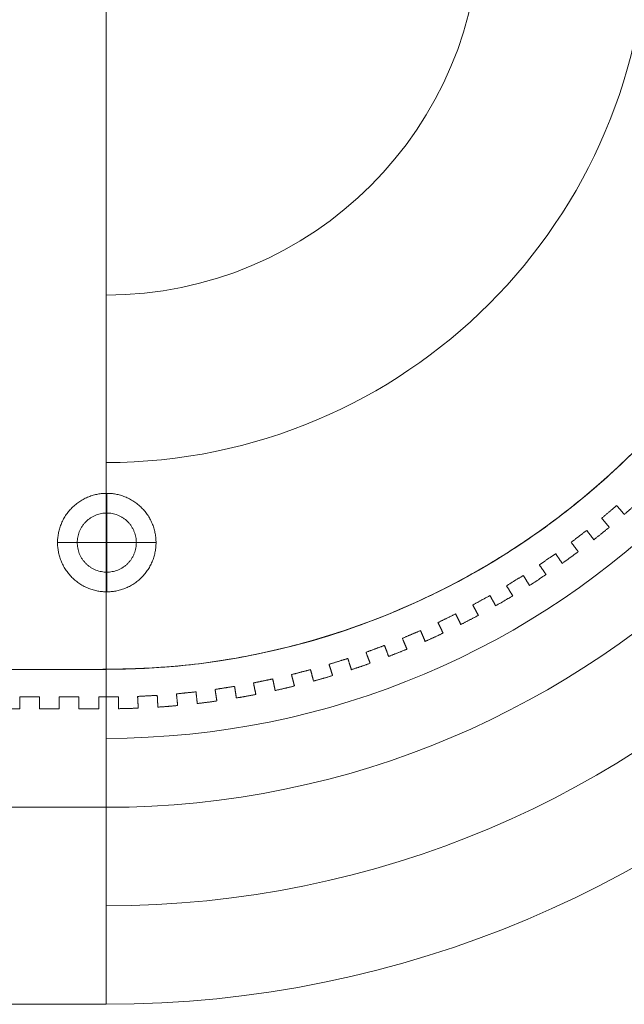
# Model space of a CAD drawing. Header units: millimetres. Extents: x -13921 to -12971, y -5231 to -4681.
# Tile 10 of 16: x -13268 to -13115, y -5231 to -4981. Entities that reach past the tile are written whole.
import ezdxf

# ---------------------------------------------------------------- set-up
doc = ezdxf.new("R2010")
doc.units = ezdxf.units.MM
doc.header["$MEASUREMENT"] = 0
doc.layers.add('Default', color=7, linetype='Continuous', lineweight=18, true_color=0x000000)

msp = doc.modelspace()

# ---------------------------------------------------------------- linework, layer by layer
at = {"layer": 'Default'}
for p, q in [((-13246.04, -5101.68, 13.17), (-13246.04, -5126.68, 13.17)), ((-13246.04, -5101.68, 7.17), (-13246.04, -5106.68, 7.17)), ((-13246.04, -5101.68, 6.17), (-13246.04, -5106.68, 6.17)), ((-13246.04, -5101.68, 0.17), (-13246.04, -5126.68, 0.17)), ((-13233.54, -5114.18, 13.17), (-13258.54, -5114.18, 13.17)), ((-13253.54, -5114.18, 7.17), (-13258.54, -5114.18, 7.17)), ((-13253.54, -5114.18, 6.17), (-13258.54, -5114.18, 6.17)), ((-13233.54, -5114.18, 0.17), (-13258.54, -5114.18, 0.17)), ((-13233.54, -5114.18, 7.17), (-13238.54, -5114.18, 7.17)), ((-13233.54, -5114.18, 6.17), (-13238.54, -5114.18, 6.17)), ((-13246.04, -5121.68, 7.17), (-13246.04, -5126.68, 7.17)), ((-13246.04, -5121.68, 6.17), (-13246.04, -5126.68, 6.17)), ((-13246.19, -5146.36, 23.11), (-13246.19, -5146.36, 398.12))]:
    msp.add_line(p, q, dxfattribs=at)
for centre, radius in [((-13246.21, -4956.36, 411.21), 274.99), ((-13246.21, -4956.36, 417.21), 274.99), ((-13246.21, -4956.36, 414.21), 274.99), ((-13246.21, -4956.36, 404.71), 250), ((-13246.21, -4956.36, 398.21), 225), ((-13246.21, -4956.36, 398.21), 207.5), ((-13246.21, -4956.36, 392.4), 190), ((-13246.21, -4956.36, 398.21), 190), ((-13246.21, -4956.36, 395.3), 190), ((-13246.21, -4956.36, 417.21), 137.5), ((-13246.21, -4956.36, 392.35), 95)]:
    msp.add_arc(centre, radius, 270, 90, dxfattribs=at)
for points in [[(-13246.21, -5231.35, 417.21), (-13246.21, -4956.36, 417.21), (-13246.21, -4681.37, 417.21)], [(-13246.21, -4766.35, 392.4), (-13246.21, -4956.35, 392.3), (-13246.21, -5146.35, 392.21)], [(-13246.21, -4956.36, 417.21), (-13246.21, -5093.85, 417.21), (-13246.21, -5231.35, 417.21)], [(-13246.21, -4956.36, 392.3), (-13246.21, -5051.36, 392.35), (-13246.21, -5146.36, 392.4)], [(-13246.04, -5101.68, 13.17), (-13246.04, -5101.68, 10.17), (-13246.04, -5101.68, 7.17)], [(-13246.04, -5101.68, 6.17), (-13246.04, -5101.68, 3.17), (-13246.04, -5101.68, 0.17)], [(-13120.42, -5108, 23.11), (-13118.51, -5106.38, 23.11), (-13116.61, -5104.76, 23.11)], [(-13120.42, -5108, 398.12), (-13118.51, -5106.38, 398.12), (-13116.61, -5104.76, 398.12)], [(-13116.61, -5104.76, 217.75), (-13118.51, -5106.38, 217.75), (-13120.42, -5108, 217.75)], [(-13116.61, -5104.76, 23.11), (-13115.64, -5105.9, 23.11), (-13114.68, -5107.03, 23.11)], [(-13116.61, -5104.76, 398.12), (-13115.64, -5105.9, 398.12), (-13114.68, -5107.03, 398.12)], [(-13116.61, -5104.76, 23.11), (-13116.61, -5104.76, 210.61), (-13116.61, -5104.76, 398.12)], [(-13114.68, -5107.03, 217.75), (-13115.64, -5105.9, 217.75), (-13116.61, -5104.76, 217.75)], [(-13246.04, -5106.68, 6.17), (-13246.04, -5106.68, 6.67), (-13246.04, -5106.68, 7.17)], [(-13118.51, -5106.38, 23.11), (-13118.51, -5106.38, 210.61), (-13118.51, -5106.38, 398.12)], [(-13114.99, -5106.67, 23.11), (-13114.99, -5106.67, 210.61), (-13114.99, -5106.67, 398.12)], [(-13114.68, -5107.03, 23.11), (-13114.68, -5107.03, 210.61), (-13114.68, -5107.03, 398.12)], [(-13118.48, -5110.28, 23.11), (-13119.45, -5109.14, 23.11), (-13120.42, -5108, 23.11)], [(-13118.48, -5110.28, 398.12), (-13119.45, -5109.14, 398.12), (-13120.42, -5108, 398.12)], [(-13120.42, -5108, 23.11), (-13120.42, -5108, 210.61), (-13120.42, -5108, 398.12)], [(-13120.42, -5108, 217.75), (-13119.45, -5109.14, 217.75), (-13118.48, -5110.28, 217.75)], [(-13128.18, -5114.12, 23.11), (-13126.2, -5112.59, 23.11), (-13124.21, -5111.07, 23.11)], [(-13128.18, -5114.12, 398.12), (-13126.2, -5112.59, 398.12), (-13124.21, -5111.07, 398.12)], [(-13124.21, -5111.07, 217.75), (-13126.2, -5112.59, 217.75), (-13128.18, -5114.12, 217.75)], [(-13124.21, -5111.07, 23.11), (-13123.3, -5112.25, 23.11), (-13122.4, -5113.44, 23.11)], [(-13124.21, -5111.07, 398.12), (-13123.3, -5112.25, 398.12), (-13122.4, -5113.44, 398.12)], [(-13124.21, -5111.07, 23.11), (-13124.21, -5111.07, 210.61), (-13124.21, -5111.07, 398.12)], [(-13122.4, -5113.44, 217.75), (-13123.3, -5112.25, 217.75), (-13124.21, -5111.07, 217.75)], [(-13118.8, -5109.91, 23.11), (-13118.8, -5109.91, 210.61), (-13118.8, -5109.91, 398.12)], [(-13118.48, -5110.28, 398.12), (-13118.48, -5110.28, 210.61), (-13118.48, -5110.28, 23.11)], [(-13258.54, -5114.18, 13.17), (-13258.54, -5114.18, 10.17), (-13258.54, -5114.18, 7.17)], [(-13258.54, -5114.18, 6.17), (-13258.54, -5114.18, 3.17), (-13258.54, -5114.18, 0.17)], [(-13253.54, -5114.18, 6.17), (-13253.54, -5114.18, 6.67), (-13253.54, -5114.18, 7.17)], [(-13238.54, -5114.18, 6.17), (-13238.54, -5114.18, 6.67), (-13238.54, -5114.18, 7.17)], [(-13233.54, -5114.18, 13.17), (-13233.54, -5114.18, 10.17), (-13233.54, -5114.18, 7.17)], [(-13233.54, -5114.18, 6.17), (-13233.54, -5114.18, 3.17), (-13233.54, -5114.18, 0.17)], [(-13126.36, -5116.48, 23.11), (-13127.27, -5115.3, 23.11), (-13128.18, -5114.12, 23.11)], [(-13126.36, -5116.48, 398.12), (-13127.27, -5115.3, 398.12), (-13128.18, -5114.12, 398.12)], [(-13128.18, -5114.12, 23.11), (-13128.18, -5114.12, 210.61), (-13128.18, -5114.12, 398.12)], [(-13128.18, -5114.12, 217.75), (-13127.27, -5115.3, 217.75), (-13126.36, -5116.48, 217.75)], [(-13126.2, -5112.59, 23.11), (-13126.2, -5112.59, 210.61), (-13126.2, -5112.59, 398.12)], [(-13122.69, -5113.05, 23.11), (-13122.69, -5113.05, 210.61), (-13122.69, -5113.05, 398.12)], [(-13122.4, -5113.44, 23.11), (-13122.4, -5113.44, 210.61), (-13122.4, -5113.44, 398.12)], [(-13136.24, -5119.83, 23.11), (-13134.18, -5118.41, 23.11), (-13132.12, -5116.99, 23.11)], [(-13136.24, -5119.83, 398.12), (-13134.18, -5118.41, 398.12), (-13132.12, -5116.99, 398.12)], [(-13132.12, -5116.99, 217.75), (-13134.18, -5118.41, 217.75), (-13136.24, -5119.83, 217.75)], [(-13132.12, -5116.99, 23.11), (-13131.27, -5118.22, 23.11), (-13130.43, -5119.45, 23.11)], [(-13132.12, -5116.99, 398.12), (-13131.27, -5118.22, 398.12), (-13130.43, -5119.45, 398.12)], [(-13132.12, -5116.99, 23.11), (-13132.12, -5116.99, 210.61), (-13132.12, -5116.99, 398.12)], [(-13130.43, -5119.45, 217.75), (-13131.27, -5118.22, 217.75), (-13132.12, -5116.99, 217.75)], [(-13126.66, -5116.1, 23.11), (-13126.66, -5116.1, 210.61), (-13126.66, -5116.1, 398.12)], [(-13126.36, -5116.48, 398.12), (-13126.36, -5116.48, 210.61), (-13126.36, -5116.48, 23.11)], [(-13134.18, -5118.41, 23.11), (-13134.18, -5118.41, 210.61), (-13134.18, -5118.41, 398.12)], [(-13130.7, -5119.05, 23.11), (-13130.7, -5119.05, 210.61), (-13130.7, -5119.05, 398.12)], [(-13130.43, -5119.45, 23.11), (-13130.43, -5119.45, 210.61), (-13130.43, -5119.45, 398.12)], [(-13246.04, -5121.68, 6.17), (-13246.04, -5121.68, 6.67), (-13246.04, -5121.68, 7.17)], [(-13134.54, -5122.29, 23.11), (-13135.39, -5121.06, 23.11), (-13136.24, -5119.83, 23.11)], [(-13134.54, -5122.29, 398.12), (-13135.39, -5121.06, 398.12), (-13136.24, -5119.83, 398.12)], [(-13136.24, -5119.83, 23.11), (-13136.24, -5119.83, 210.61), (-13136.24, -5119.83, 398.12)], [(-13136.24, -5119.83, 217.75), (-13135.39, -5121.06, 217.75), (-13134.54, -5122.29, 217.75)], [(-13134.81, -5121.89, 23.11), (-13134.81, -5121.89, 210.61), (-13134.81, -5121.89, 398.12)], [(-13144.57, -5125.14, 23.11), (-13142.44, -5123.82, 23.11), (-13140.32, -5122.51, 23.11)], [(-13144.57, -5125.14, 398.12), (-13142.44, -5123.82, 398.12), (-13140.32, -5122.51, 398.12)], [(-13140.32, -5122.51, 217.75), (-13142.44, -5123.82, 217.75), (-13144.57, -5125.14, 217.75)], [(-13142.44, -5123.82, 23.11), (-13142.44, -5123.82, 210.61), (-13142.44, -5123.82, 398.12)], [(-13140.32, -5122.51, 23.11), (-13139.53, -5123.78, 23.11), (-13138.75, -5125.04, 23.11)], [(-13140.32, -5122.51, 398.12), (-13139.53, -5123.78, 398.12), (-13138.75, -5125.04, 398.12)], [(-13140.32, -5122.51, 23.11), (-13140.32, -5122.51, 210.61), (-13140.32, -5122.51, 398.12)], [(-13138.75, -5125.04, 217.75), (-13139.53, -5123.78, 217.75), (-13140.32, -5122.51, 217.75)], [(-13139, -5124.63, 23.11), (-13139, -5124.63, 210.61), (-13139, -5124.63, 398.12)], [(-13134.54, -5122.29, 398.12), (-13134.54, -5122.29, 210.61), (-13134.54, -5122.29, 23.11)], [(-13246.04, -5126.68, 13.17), (-13246.04, -5126.68, 10.17), (-13246.04, -5126.68, 7.17)], [(-13246.04, -5126.68, 6.17), (-13246.04, -5126.68, 3.17), (-13246.04, -5126.68, 0.17)], [(-13143, -5127.68, 23.11), (-13143.78, -5126.41, 23.11), (-13144.57, -5125.14, 23.11)], [(-13143, -5127.68, 398.12), (-13143.78, -5126.41, 398.12), (-13144.57, -5125.14, 398.12)], [(-13144.57, -5125.14, 23.11), (-13144.57, -5125.14, 210.61), (-13144.57, -5125.14, 398.12)], [(-13144.57, -5125.14, 217.75), (-13143.78, -5126.41, 217.75), (-13143, -5127.68, 217.75)], [(-13143.25, -5127.27, 23.11), (-13143.25, -5127.27, 210.61), (-13143.25, -5127.27, 398.12)], [(-13138.75, -5125.04, 23.11), (-13138.75, -5125.04, 210.61), (-13138.75, -5125.04, 398.12)], [(-13153.16, -5130.02, 23.11), (-13150.97, -5128.81, 23.11), (-13148.78, -5127.61, 23.11)], [(-13153.16, -5130.02, 398.12), (-13150.97, -5128.81, 398.12), (-13148.78, -5127.61, 398.12)], [(-13148.78, -5127.61, 217.75), (-13150.97, -5128.81, 217.75), (-13153.16, -5130.02, 217.75)], [(-13150.97, -5128.81, 23.11), (-13150.97, -5128.81, 210.61), (-13150.97, -5128.81, 398.12)], [(-13148.78, -5127.61, 23.11), (-13148.06, -5128.91, 23.11), (-13147.34, -5130.22, 23.11)], [(-13148.78, -5127.61, 398.12), (-13148.06, -5128.91, 398.12), (-13147.34, -5130.22, 398.12)], [(-13148.78, -5127.61, 23.11), (-13148.78, -5127.61, 210.61), (-13148.78, -5127.61, 398.12)], [(-13147.34, -5130.22, 217.75), (-13148.06, -5128.91, 217.75), (-13148.78, -5127.61, 217.75)], [(-13143, -5127.68, 398.12), (-13143, -5127.68, 210.61), (-13143, -5127.68, 23.11)], [(-13161.98, -5134.47, 23.11), (-13159.73, -5133.37, 23.11), (-13157.49, -5132.27, 23.11)], [(-13161.98, -5134.47, 398.12), (-13159.73, -5133.37, 398.12), (-13157.49, -5132.27, 398.12)], [(-13157.49, -5132.27, 217.75), (-13159.73, -5133.37, 217.75), (-13161.98, -5134.47, 217.75)], [(-13157.49, -5132.27, 23.11), (-13156.83, -5133.61, 23.11), (-13156.18, -5134.96, 23.11)], [(-13157.49, -5132.27, 398.12), (-13156.83, -5133.61, 398.12), (-13156.18, -5134.96, 398.12)], [(-13157.49, -5132.27, 23.11), (-13157.49, -5132.27, 210.61), (-13157.49, -5132.27, 398.12)], [(-13156.18, -5134.96, 217.75), (-13156.83, -5133.61, 217.75), (-13157.49, -5132.27, 217.75)], [(-13151.71, -5132.64, 23.11), (-13152.44, -5131.33, 23.11), (-13153.16, -5130.02, 23.11)], [(-13151.71, -5132.64, 398.12), (-13152.44, -5131.33, 398.12), (-13153.16, -5130.02, 398.12)], [(-13153.16, -5130.02, 23.11), (-13153.16, -5130.02, 210.61), (-13153.16, -5130.02, 398.12)], [(-13153.16, -5130.02, 217.75), (-13152.44, -5131.33, 217.75), (-13151.71, -5132.64, 217.75)], [(-13151.95, -5132.21, 23.11), (-13151.95, -5132.21, 210.61), (-13151.95, -5132.21, 398.12)], [(-13147.57, -5129.79, 23.11), (-13147.57, -5129.79, 210.61), (-13147.57, -5129.79, 398.12)], [(-13147.34, -5130.22, 23.11), (-13147.34, -5130.22, 210.61), (-13147.34, -5130.22, 398.12)], [(-13160.67, -5137.15, 23.11), (-13161.32, -5135.81, 23.11), (-13161.98, -5134.47, 23.11)], [(-13160.67, -5137.15, 398.12), (-13161.32, -5135.81, 398.12), (-13161.98, -5134.47, 398.12)], [(-13161.98, -5134.47, 23.11), (-13161.98, -5134.47, 210.61), (-13161.98, -5134.47, 398.12)], [(-13161.98, -5134.47, 217.75), (-13161.32, -5135.81, 217.75), (-13160.67, -5137.15, 217.75)], [(-13159.73, -5133.37, 23.11), (-13159.73, -5133.37, 210.61), (-13159.73, -5133.37, 398.12)], [(-13156.39, -5134.52, 23.11), (-13156.39, -5134.52, 210.61), (-13156.39, -5134.52, 398.12)], [(-13151.71, -5132.64, 398.12), (-13151.71, -5132.64, 210.61), (-13151.71, -5132.64, 23.11)], [(-13171.01, -5138.47, 23.11), (-13168.72, -5137.48, 23.11), (-13166.42, -5136.5, 23.11)], [(-13171.01, -5138.47, 398.12), (-13168.72, -5137.48, 398.12), (-13166.42, -5136.5, 398.12)], [(-13166.42, -5136.5, 217.75), (-13168.72, -5137.48, 217.75), (-13171.01, -5138.47, 217.75)], [(-13166.42, -5136.5, 23.11), (-13165.83, -5137.87, 23.11), (-13165.24, -5139.24, 23.11)], [(-13166.42, -5136.5, 398.12), (-13165.83, -5137.87, 398.12), (-13165.24, -5139.24, 398.12)], [(-13166.42, -5136.5, 23.11), (-13166.42, -5136.5, 210.61), (-13166.42, -5136.5, 398.12)], [(-13165.24, -5139.24, 217.75), (-13165.83, -5137.87, 217.75), (-13166.42, -5136.5, 217.75)], [(-13160.88, -5136.71, 23.11), (-13160.88, -5136.71, 210.61), (-13160.88, -5136.71, 398.12)], [(-13160.67, -5137.15, 398.12), (-13160.67, -5137.15, 210.61), (-13160.67, -5137.15, 23.11)], [(-13156.18, -5134.96, 23.11), (-13156.18, -5134.96, 210.61), (-13156.18, -5134.96, 398.12)], [(-13169.84, -5141.21, 23.11), (-13170.43, -5139.84, 23.11), (-13171.01, -5138.47, 23.11)], [(-13169.84, -5141.21, 398.12), (-13170.43, -5139.84, 398.12), (-13171.01, -5138.47, 398.12)], [(-13171.01, -5138.47, 23.11), (-13171.01, -5138.47, 210.61), (-13171.01, -5138.47, 398.12)], [(-13171.01, -5138.47, 217.75), (-13170.43, -5139.84, 217.75), (-13169.84, -5141.21, 217.75)], [(-13168.72, -5137.48, 23.11), (-13168.72, -5137.48, 210.61), (-13168.72, -5137.48, 398.12)], [(-13165.43, -5138.8, 23.11), (-13165.43, -5138.8, 210.61), (-13165.43, -5138.8, 398.12)], [(-13165.24, -5139.24, 23.11), (-13165.24, -5139.24, 210.61), (-13165.24, -5139.24, 398.12)], [(-13180.24, -5142.01, 23.11), (-13177.89, -5141.14, 23.11), (-13175.55, -5140.27, 23.11)], [(-13180.24, -5142.01, 398.12), (-13177.89, -5141.14, 398.12), (-13175.55, -5140.27, 398.12)], [(-13175.55, -5140.27, 217.75), (-13177.89, -5141.14, 217.75), (-13180.24, -5142.01, 217.75)], [(-13179.2, -5144.81, 23.11), (-13179.72, -5143.41, 23.11), (-13180.24, -5142.01, 23.11)], [(-13179.2, -5144.81, 398.12), (-13179.72, -5143.41, 398.12), (-13180.24, -5142.01, 398.12)], [(-13180.24, -5142.01, 23.11), (-13180.24, -5142.01, 210.61), (-13180.24, -5142.01, 398.12)], [(-13180.24, -5142.01, 217.75), (-13179.72, -5143.41, 217.75), (-13179.2, -5144.81, 217.75)], [(-13177.89, -5141.14, 23.11), (-13177.89, -5141.14, 210.61), (-13177.89, -5141.14, 398.12)], [(-13175.55, -5140.27, 23.11), (-13175.03, -5141.67, 23.11), (-13174.51, -5143.07, 23.11)], [(-13175.55, -5140.27, 398.12), (-13175.03, -5141.67, 398.12), (-13174.51, -5143.07, 398.12)], [(-13175.55, -5140.27, 23.11), (-13175.55, -5140.27, 210.61), (-13175.55, -5140.27, 398.12)], [(-13174.51, -5143.07, 217.75), (-13175.03, -5141.67, 217.75), (-13175.55, -5140.27, 217.75)], [(-13170.03, -5140.76, 23.11), (-13170.03, -5140.76, 210.61), (-13170.03, -5140.76, 398.12)], [(-13169.84, -5141.21, 398.12), (-13169.84, -5141.21, 210.61), (-13169.84, -5141.21, 23.11)], [(-13189.63, -5145.08, 23.11), (-13187.24, -5144.33, 23.11), (-13184.86, -5143.58, 23.11)], [(-13189.63, -5145.08, 398.12), (-13187.24, -5144.33, 398.12), (-13184.86, -5143.58, 398.12)], [(-13184.86, -5143.58, 217.75), (-13187.24, -5144.33, 217.75), (-13189.63, -5145.08, 217.75)], [(-13187.24, -5144.33, 23.11), (-13187.24, -5144.33, 210.61), (-13187.24, -5144.33, 398.12)], [(-13184.86, -5143.58, 23.11), (-13184.41, -5145.01, 23.11), (-13183.96, -5146.43, 23.11)], [(-13184.86, -5143.58, 398.12), (-13184.41, -5145.01, 398.12), (-13183.96, -5146.43, 398.12)], [(-13184.86, -5143.58, 23.11), (-13184.86, -5143.58, 210.61), (-13184.86, -5143.58, 398.12)], [(-13183.96, -5146.43, 217.75), (-13184.41, -5145.01, 217.75), (-13184.86, -5143.58, 217.75)], [(-13179.37, -5144.35, 23.11), (-13179.37, -5144.35, 210.61), (-13179.37, -5144.35, 398.12)], [(-13174.68, -5142.62, 23.11), (-13174.68, -5142.62, 210.61), (-13174.68, -5142.62, 398.12)], [(-13174.51, -5143.07, 23.11), (-13174.51, -5143.07, 210.61), (-13174.51, -5143.07, 398.12)], [(-13246.21, -5146.35, 392.21), (-13446.21, -5146.35, 392.21), (-13646.21, -5146.35, 392.21)], [(-13246.21, -5146.36, 398.21), (-13446.21, -5146.36, 398.21), (-13646.21, -5146.36, 398.21)], [(-13646.19, -5146.36, 13.17), (-13446.19, -5146.36, 13.17), (-13246.19, -5146.36, 13.17)], [(-13646.19, -5146.36, 28.17), (-13446.19, -5146.36, 28.17), (-13246.19, -5146.36, 28.17)], [(-13246.21, -5146.35, 392.21), (-13246.21, -5146.36, 395.21), (-13246.21, -5146.36, 398.21)], [(-13246.21, -5146.36, 398.21), (-13246.21, -5146.36, 395.3), (-13246.21, -5146.36, 392.4)], [(-13246.21, -5181.36, 398.21), (-13246.21, -5163.86, 398.21), (-13246.21, -5146.36, 398.21)], [(-13246.21, -5146.36, 398.21), (-13246.21, -5163.86, 398.21), (-13246.21, -5181.36, 398.21)], [(-13246.19, -5146.36, 13.17), (-13246.19, -5146.36, 20.67), (-13246.19, -5146.36, 28.17)], [(-13199.16, -5147.68, 23.11), (-13196.74, -5147.05, 23.11), (-13194.32, -5146.42, 23.11)], [(-13199.16, -5147.68, 398.12), (-13196.74, -5147.05, 398.12), (-13194.32, -5146.42, 398.12)], [(-13194.32, -5146.42, 217.75), (-13196.74, -5147.05, 217.75), (-13199.16, -5147.68, 217.75)], [(-13196.74, -5147.05, 23.11), (-13196.74, -5147.05, 210.61), (-13196.74, -5147.05, 398.12)], [(-13194.32, -5146.42, 23.11), (-13193.94, -5147.87, 23.11), (-13193.57, -5149.31, 23.11)], [(-13194.32, -5146.42, 398.12), (-13193.94, -5147.87, 398.12), (-13193.57, -5149.31, 398.12)], [(-13194.32, -5146.42, 23.11), (-13194.32, -5146.42, 210.61), (-13194.32, -5146.42, 398.12)], [(-13193.57, -5149.31, 217.75), (-13193.94, -5147.87, 217.75), (-13194.32, -5146.42, 217.75)], [(-13188.73, -5147.93, 23.11), (-13189.18, -5146.5, 23.11), (-13189.63, -5145.08, 23.11)], [(-13188.73, -5147.93, 398.12), (-13189.18, -5146.5, 398.12), (-13189.63, -5145.08, 398.12)], [(-13189.63, -5145.08, 23.11), (-13189.63, -5145.08, 210.61), (-13189.63, -5145.08, 398.12)], [(-13189.63, -5145.08, 217.75), (-13189.18, -5146.5, 217.75), (-13188.73, -5147.93, 217.75)], [(-13184.11, -5145.97, 23.11), (-13184.11, -5145.97, 210.61), (-13184.11, -5145.97, 398.12)], [(-13183.96, -5146.43, 23.11), (-13183.96, -5146.43, 210.61), (-13183.96, -5146.43, 398.12)], [(-13179.2, -5144.81, 398.12), (-13179.2, -5144.81, 210.61), (-13179.2, -5144.81, 23.11)], [(-13208.81, -5149.79, 23.11), (-13206.36, -5149.29, 23.11), (-13203.91, -5148.78, 23.11)], [(-13208.81, -5149.79, 398.12), (-13206.36, -5149.29, 398.12), (-13203.91, -5148.78, 398.12)], [(-13203.91, -5148.78, 217.75), (-13206.36, -5149.29, 217.75), (-13208.81, -5149.79, 217.75)], [(-13206.36, -5149.29, 23.11), (-13206.36, -5149.29, 210.61), (-13206.36, -5149.29, 398.12)], [(-13203.91, -5148.78, 23.11), (-13203.61, -5150.24, 23.11), (-13203.31, -5151.71, 23.11)], [(-13203.91, -5148.78, 398.12), (-13203.61, -5150.24, 398.12), (-13203.31, -5151.71, 398.12)], [(-13203.91, -5148.78, 23.11), (-13203.91, -5148.78, 210.61), (-13203.91, -5148.78, 398.12)], [(-13203.31, -5151.71, 217.75), (-13203.61, -5150.24, 217.75), (-13203.91, -5148.78, 217.75)], [(-13198.41, -5150.57, 23.11), (-13198.78, -5149.12, 23.11), (-13199.16, -5147.68, 23.11)], [(-13198.41, -5150.57, 398.12), (-13198.78, -5149.12, 398.12), (-13199.16, -5147.68, 398.12)], [(-13199.16, -5147.68, 23.11), (-13199.16, -5147.68, 210.61), (-13199.16, -5147.68, 398.12)], [(-13199.16, -5147.68, 217.75), (-13198.78, -5149.12, 217.75), (-13198.41, -5150.57, 217.75)], [(-13193.69, -5148.84, 23.11), (-13193.69, -5148.84, 210.61), (-13193.69, -5148.84, 398.12)], [(-13193.57, -5149.31, 23.11), (-13193.57, -5149.31, 210.61), (-13193.57, -5149.31, 398.12)], [(-13188.88, -5147.46, 23.11), (-13188.88, -5147.46, 210.61), (-13188.88, -5147.46, 398.12)], [(-13188.73, -5147.93, 398.12), (-13188.73, -5147.93, 210.61), (-13188.73, -5147.93, 23.11)], [(-13228.36, -5152.57, 23.11), (-13225.88, -5152.31, 23.11), (-13223.39, -5152.05, 23.11)], [(-13228.36, -5152.57, 398.12), (-13225.88, -5152.31, 398.12), (-13223.39, -5152.05, 398.12)], [(-13223.39, -5152.05, 217.75), (-13225.88, -5152.31, 217.75), (-13228.36, -5152.57, 217.75)], [(-13223.39, -5152.05, 23.11), (-13223.24, -5153.53, 23.11), (-13223.08, -5155.02, 23.11)], [(-13223.39, -5152.05, 398.12), (-13223.24, -5153.53, 398.12), (-13223.08, -5155.02, 398.12)], [(-13223.39, -5152.05, 23.11), (-13223.39, -5152.05, 210.61), (-13223.39, -5152.05, 398.12)], [(-13223.08, -5155.02, 217.75), (-13223.24, -5153.53, 217.75), (-13223.39, -5152.05, 217.75)], [(-13218.55, -5151.43, 23.11), (-13216.08, -5151.04, 23.11), (-13213.61, -5150.66, 23.11)], [(-13218.55, -5151.43, 398.12), (-13216.08, -5151.04, 398.12), (-13213.61, -5150.66, 398.12)], [(-13213.61, -5150.66, 217.75), (-13216.08, -5151.04, 217.75), (-13218.55, -5151.43, 217.75)], [(-13218.1, -5154.37, 23.11), (-13218.32, -5152.9, 23.11), (-13218.55, -5151.43, 23.11)], [(-13218.1, -5154.37, 398.12), (-13218.32, -5152.9, 398.12), (-13218.55, -5151.43, 398.12)], [(-13218.55, -5151.43, 23.11), (-13218.55, -5151.43, 210.61), (-13218.55, -5151.43, 398.12)], [(-13218.55, -5151.43, 217.75), (-13218.32, -5152.9, 217.75), (-13218.1, -5154.37, 217.75)], [(-13216.08, -5151.04, 23.11), (-13216.08, -5151.04, 210.61), (-13216.08, -5151.04, 398.12)], [(-13213.61, -5150.66, 23.11), (-13213.38, -5152.14, 23.11), (-13213.15, -5153.61, 23.11)], [(-13213.61, -5150.66, 398.12), (-13213.38, -5152.14, 398.12), (-13213.15, -5153.61, 398.12)], [(-13213.61, -5150.66, 23.11), (-13213.61, -5150.66, 210.61), (-13213.61, -5150.66, 398.12)], [(-13213.15, -5153.61, 217.75), (-13213.38, -5152.14, 217.75), (-13213.61, -5150.66, 217.75)], [(-13208.2, -5152.72, 23.11), (-13208.51, -5151.26, 23.11), (-13208.81, -5149.79, 23.11)], [(-13208.2, -5152.72, 398.12), (-13208.51, -5151.26, 398.12), (-13208.81, -5149.79, 398.12)], [(-13208.81, -5149.79, 23.11), (-13208.81, -5149.79, 210.61), (-13208.81, -5149.79, 398.12)], [(-13208.81, -5149.79, 217.75), (-13208.51, -5151.26, 217.75), (-13208.2, -5152.72, 217.75)], [(-13208.3, -5152.24, 23.11), (-13208.3, -5152.24, 210.61), (-13208.3, -5152.24, 398.12)], [(-13203.41, -5151.23, 23.11), (-13203.41, -5151.23, 210.61), (-13203.41, -5151.23, 398.12)], [(-13203.31, -5151.71, 23.11), (-13203.31, -5151.71, 210.61), (-13203.31, -5151.71, 398.12)], [(-13198.53, -5150.1, 23.11), (-13198.53, -5150.1, 210.61), (-13198.53, -5150.1, 398.12)], [(-13198.41, -5150.57, 398.12), (-13198.41, -5150.57, 210.61), (-13198.41, -5150.57, 23.11)], [(-13268.15, -5153.36, 23.11), (-13265.65, -5153.36, 23.11), (-13263.15, -5153.36, 23.11)], [(-13268.15, -5156.36, 23.11), (-13268.15, -5154.86, 23.11), (-13268.15, -5153.36, 23.11)], [(-13268.15, -5153.36, 398.12), (-13265.65, -5153.36, 398.12), (-13263.15, -5153.36, 398.12)], [(-13268.15, -5156.36, 398.12), (-13268.15, -5154.86, 398.12), (-13268.15, -5153.36, 398.12)], [(-13268.15, -5153.36, 23.11), (-13268.15, -5153.36, 210.61), (-13268.15, -5153.36, 398.12)], [(-13263.15, -5153.36, 217.75), (-13265.65, -5153.36, 217.75), (-13268.15, -5153.36, 217.75)], [(-13268.15, -5153.36, 217.75), (-13268.15, -5154.86, 217.75), (-13268.15, -5156.36, 217.75)], [(-13265.65, -5153.36, 23.11), (-13265.65, -5153.36, 210.61), (-13265.65, -5153.36, 398.12)], [(-13263.15, -5153.36, 23.11), (-13263.15, -5154.86, 23.11), (-13263.15, -5156.36, 23.11)], [(-13263.15, -5153.36, 398.12), (-13263.15, -5154.86, 398.12), (-13263.15, -5156.36, 398.12)], [(-13263.15, -5153.36, 23.11), (-13263.15, -5153.36, 210.61), (-13263.15, -5153.36, 398.12)], [(-13263.15, -5156.36, 217.75), (-13263.15, -5154.86, 217.75), (-13263.15, -5153.36, 217.75)], [(-13258.12, -5153.36, 23.11), (-13255.62, -5153.36, 23.11), (-13253.12, -5153.36, 23.11)], [(-13258.12, -5156.36, 23.11), (-13258.12, -5154.86, 23.11), (-13258.12, -5153.36, 23.11)], [(-13258.12, -5153.36, 398.12), (-13255.62, -5153.36, 398.12), (-13253.12, -5153.36, 398.12)], [(-13258.12, -5156.36, 398.12), (-13258.12, -5154.86, 398.12), (-13258.12, -5153.36, 398.12)], [(-13258.12, -5153.36, 23.11), (-13258.12, -5153.36, 210.61), (-13258.12, -5153.36, 398.12)], [(-13253.12, -5153.36, 217.75), (-13255.62, -5153.36, 217.75), (-13258.12, -5153.36, 217.75)], [(-13258.12, -5153.36, 217.75), (-13258.12, -5154.86, 217.75), (-13258.12, -5156.36, 217.75)], [(-13255.62, -5153.36, 23.11), (-13255.62, -5153.36, 210.61), (-13255.62, -5153.36, 398.12)], [(-13253.12, -5153.36, 23.11), (-13253.12, -5154.86, 23.11), (-13253.12, -5156.36, 23.11)], [(-13253.12, -5153.36, 398.12), (-13253.12, -5154.86, 398.12), (-13253.12, -5156.36, 398.12)], [(-13253.12, -5153.36, 23.11), (-13253.12, -5153.36, 210.61), (-13253.12, -5153.36, 398.12)], [(-13253.12, -5156.36, 217.75), (-13253.12, -5154.86, 217.75), (-13253.12, -5153.36, 217.75)], [(-13248.1, -5153.36, 23.11), (-13245.6, -5153.36, 23.11), (-13243.1, -5153.35, 23.11)], [(-13248.1, -5153.36, 398.12), (-13245.6, -5153.36, 398.12), (-13243.1, -5153.35, 398.12)], [(-13243.1, -5153.35, 217.75), (-13245.6, -5153.36, 217.75), (-13248.1, -5153.36, 217.75)], [(-13248.09, -5156.36, 23.11), (-13248.1, -5154.86, 23.11), (-13248.1, -5153.36, 23.11)], [(-13248.09, -5156.36, 398.12), (-13248.1, -5154.86, 398.12), (-13248.1, -5153.36, 398.12)], [(-13248.1, -5153.36, 23.11), (-13248.1, -5153.36, 210.61), (-13248.1, -5153.36, 398.12)], [(-13248.1, -5153.36, 217.75), (-13248.1, -5154.86, 217.75), (-13248.09, -5156.36, 217.75)], [(-13245.6, -5153.36, 23.11), (-13245.6, -5153.36, 210.61), (-13245.6, -5153.36, 398.12)], [(-13243.1, -5153.35, 23.11), (-13243.1, -5154.84, 23.11), (-13243.09, -5156.33, 23.11)], [(-13243.1, -5153.35, 398.12), (-13243.1, -5154.84, 398.12), (-13243.09, -5156.33, 398.12)], [(-13243.1, -5153.35, 23.11), (-13243.1, -5153.35, 210.61), (-13243.1, -5153.35, 398.12)], [(-13243.09, -5156.33, 217.75), (-13243.1, -5154.84, 217.75), (-13243.1, -5153.35, 217.75)], [(-13238.22, -5153.21, 23.11), (-13235.73, -5153.08, 23.11), (-13233.23, -5152.95, 23.11)], [(-13238.22, -5153.21, 398.12), (-13235.73, -5153.08, 398.12), (-13233.23, -5152.95, 398.12)], [(-13233.23, -5152.95, 217.75), (-13235.73, -5153.08, 217.75), (-13238.22, -5153.21, 217.75)], [(-13238.06, -5156.19, 23.11), (-13238.14, -5154.7, 23.11), (-13238.22, -5153.21, 23.11)], [(-13238.06, -5156.19, 398.12), (-13238.14, -5154.7, 398.12), (-13238.22, -5153.21, 398.12)], [(-13238.22, -5153.21, 23.11), (-13238.22, -5153.21, 210.61), (-13238.22, -5153.21, 398.12)], [(-13238.22, -5153.21, 217.75), (-13238.14, -5154.7, 217.75), (-13238.06, -5156.19, 217.75)], [(-13235.73, -5153.08, 23.11), (-13235.73, -5153.08, 210.61), (-13235.73, -5153.08, 398.12)], [(-13233.23, -5152.95, 23.11), (-13233.15, -5154.44, 23.11), (-13233.07, -5155.93, 23.11)], [(-13233.23, -5152.95, 398.12), (-13233.15, -5154.44, 398.12), (-13233.07, -5155.93, 398.12)], [(-13233.23, -5152.95, 23.11), (-13233.23, -5152.95, 210.61), (-13233.23, -5152.95, 398.12)], [(-13233.07, -5155.93, 217.75), (-13233.15, -5154.44, 217.75), (-13233.23, -5152.95, 217.75)], [(-13228.06, -5155.53, 23.11), (-13228.21, -5154.05, 23.11), (-13228.36, -5152.57, 23.11)], [(-13228.06, -5155.53, 398.12), (-13228.21, -5154.05, 398.12), (-13228.36, -5152.57, 398.12)], [(-13228.36, -5152.57, 23.11), (-13228.36, -5152.57, 210.61), (-13228.36, -5152.57, 398.12)], [(-13228.36, -5152.57, 217.75), (-13228.21, -5154.05, 217.75), (-13228.06, -5155.53, 217.75)], [(-13225.88, -5152.31, 23.11), (-13225.88, -5152.31, 210.61), (-13225.88, -5152.31, 398.12)], [(-13223.13, -5154.54, 23.11), (-13223.13, -5154.54, 210.61), (-13223.13, -5154.54, 398.12)], [(-13218.17, -5153.9, 23.11), (-13218.17, -5153.9, 210.61), (-13218.17, -5153.9, 398.12)], [(-13218.1, -5154.37, 398.12), (-13218.1, -5154.37, 210.61), (-13218.1, -5154.37, 23.11)], [(-13213.23, -5153.13, 23.11), (-13213.23, -5153.13, 210.61), (-13213.23, -5153.13, 398.12)], [(-13213.15, -5153.61, 23.11), (-13213.15, -5153.61, 210.61), (-13213.15, -5153.61, 398.12)], [(-13208.2, -5152.72, 398.12), (-13208.2, -5152.72, 210.61), (-13208.2, -5152.72, 23.11)], [(-13273.18, -5156.36, 23.11), (-13270.67, -5156.36, 23.11), (-13268.15, -5156.36, 23.11)], [(-13273.18, -5156.36, 398.12), (-13270.67, -5156.36, 398.12), (-13268.15, -5156.36, 398.12)], [(-13268.15, -5155.86, 23.11), (-13268.15, -5155.86, 210.61), (-13268.15, -5155.86, 398.12)], [(-13268.15, -5156.36, 398.12), (-13268.15, -5156.36, 210.61), (-13268.15, -5156.36, 23.11)], [(-13263.15, -5155.86, 23.11), (-13263.15, -5155.86, 210.61), (-13263.15, -5155.86, 398.12)], [(-13263.15, -5156.36, 23.11), (-13263.15, -5156.36, 210.61), (-13263.15, -5156.36, 398.12)], [(-13263.15, -5156.36, 23.11), (-13260.64, -5156.36, 23.11), (-13258.12, -5156.36, 23.11)], [(-13263.15, -5156.36, 398.12), (-13260.64, -5156.36, 398.12), (-13258.12, -5156.36, 398.12)], [(-13258.12, -5156.36, 210.61), (-13260.64, -5156.36, 210.61), (-13263.15, -5156.36, 210.61)], [(-13258.12, -5155.86, 23.11), (-13258.12, -5155.86, 210.61), (-13258.12, -5155.86, 398.12)], [(-13258.12, -5156.36, 398.12), (-13258.12, -5156.36, 210.61), (-13258.12, -5156.36, 23.11)], [(-13253.12, -5155.86, 23.11), (-13253.12, -5155.86, 210.61), (-13253.12, -5155.86, 398.12)], [(-13253.12, -5156.36, 23.11), (-13253.12, -5156.36, 210.61), (-13253.12, -5156.36, 398.12)], [(-13253.12, -5156.36, 23.11), (-13250.61, -5156.36, 23.11), (-13248.09, -5156.36, 23.11)], [(-13253.12, -5156.36, 398.12), (-13250.61, -5156.36, 398.12), (-13248.09, -5156.36, 398.12)], [(-13248.09, -5156.36, 210.61), (-13250.61, -5156.36, 210.61), (-13253.12, -5156.36, 210.61)], [(-13248.09, -5155.86, 23.11), (-13248.09, -5155.86, 210.61), (-13248.09, -5155.86, 398.12)], [(-13248.09, -5156.36, 398.12), (-13248.09, -5156.36, 210.61), (-13248.09, -5156.36, 23.11)], [(-13243.09, -5155.85, 23.11), (-13243.09, -5155.85, 210.61), (-13243.09, -5155.85, 398.12)], [(-13243.09, -5156.33, 23.11), (-13243.09, -5156.33, 210.61), (-13243.09, -5156.33, 398.12)], [(-13238.09, -5155.71, 23.11), (-13238.09, -5155.71, 210.61), (-13238.09, -5155.71, 398.12)], [(-13238.06, -5156.19, 398.12), (-13238.06, -5156.19, 210.61), (-13238.06, -5156.19, 23.11)], [(-13233.1, -5155.44, 23.11), (-13233.1, -5155.44, 210.61), (-13233.1, -5155.44, 398.12)], [(-13233.07, -5155.93, 23.11), (-13233.07, -5155.93, 210.61), (-13233.07, -5155.93, 398.12)], [(-13228.11, -5155.05, 23.11), (-13228.11, -5155.05, 210.61), (-13228.11, -5155.05, 398.12)], [(-13228.06, -5155.53, 398.12), (-13228.06, -5155.53, 210.61), (-13228.06, -5155.53, 23.11)], [(-13223.08, -5155.02, 23.11), (-13223.08, -5155.02, 210.61), (-13223.08, -5155.02, 398.12)], [(-13246.21, -5181.36, 398.21), (-13446.21, -5181.36, 398.21), (-13646.21, -5181.36, 398.21)], [(-13246.21, -5231.35, 411.21), (-13246.21, -5206.35, 404.71), (-13246.21, -5181.36, 398.21)], [(-13246.21, -5181.36, 398.21), (-13246.21, -5206.35, 404.71), (-13246.21, -5231.35, 411.21)], [(-13246.21, -5231.35, 411.21), (-13446.21, -5231.35, 411.21), (-13646.21, -5231.35, 411.21)], [(-13246.21, -5231.35, 417.21), (-13446.21, -5231.35, 417.21), (-13646.21, -5231.35, 417.21)], [(-13246.21, -5231.35, 417.21), (-13246.21, -5231.35, 414.21), (-13246.21, -5231.35, 411.21)], [(-13246.21, -5231.35, 411.21), (-13246.21, -5231.35, 414.21), (-13246.21, -5231.35, 417.21)]]:
    msp.add_open_spline(points, degree=2, dxfattribs=at)
for points, weights, knots in [([(-13246.19, -4766.36, 23.11), (-13056.19, -4766.36, 23.11), (-13056.19, -4956.36, 23.11), (-13056.19, -5146.36, 23.11), (-13246.19, -5146.36, 23.11), (-13446.19, -5146.36, 23.11), (-13646.19, -5146.36, 23.11), (-13836.19, -5146.36, 23.11), (-13836.19, -4956.36, 23.11), (-13836.19, -4766.36, 23.11), (-13646.19, -4766.36, 23.11), (-13446.19, -4766.36, 23.11), (-13246.19, -4766.36, 23.11)], [1, 0.707106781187, 1, 0.707106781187, 1, 1, 1, 0.707106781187, 1, 0.707106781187, 1, 1, 1], [-2056.637061, -2056.637061, -2056.637061, -1742.477796, -1742.477796, -1428.318531, -1428.318531, -1028.318531, -1028.318531, -714.159265, -714.159265, -400, -400, 0, 0, 0]), ([(-13246.19, -4766.36, 398.12), (-13056.19, -4766.36, 398.12), (-13056.19, -4956.36, 398.12), (-13056.19, -5146.36, 398.12), (-13246.19, -5146.36, 398.12), (-13446.19, -5146.36, 398.12), (-13646.19, -5146.36, 398.12), (-13836.19, -5146.36, 398.12), (-13836.19, -4956.36, 398.12), (-13836.19, -4766.36, 398.12), (-13646.19, -4766.36, 398.12), (-13446.19, -4766.36, 398.12), (-13246.19, -4766.36, 398.12)], [1, 0.707106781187, 1, 0.707106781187, 1, 1, 1, 0.707106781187, 1, 0.707106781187, 1, 1, 1], [-2056.637061, -2056.637061, -2056.637061, -1742.477796, -1742.477796, -1428.318531, -1428.318531, -1028.318531, -1028.318531, -714.159265, -714.159265, -400, -400, 0, 0, 0]), ([(-13246.19, -4766.36, 210.61), (-13446.19, -4766.36, 210.61), (-13646.19, -4766.36, 210.61), (-13836.19, -4766.36, 210.61), (-13836.19, -4956.36, 210.61), (-13836.19, -5146.36, 210.61), (-13646.19, -5146.36, 210.61), (-13446.19, -5146.36, 210.61), (-13246.19, -5146.36, 210.61), (-13056.19, -5146.36, 210.61), (-13056.19, -4956.36, 210.61), (-13056.19, -4766.36, 210.61), (-13246.19, -4766.36, 210.61)], [1, 1, 1, 0.707106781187, 1, 0.707106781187, 1, 1, 1, 0.707106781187, 1, 0.707106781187, 1], [0, 0, 0, 400, 400, 714.159265, 714.159265, 1028.318531, 1028.318531, 1428.318531, 1428.318531, 1742.477796, 1742.477796, 2056.637061, 2056.637061, 2056.637061]), ([(-13246.19, -5146.36, 13.17), (-13056.19, -5146.36, 13.17), (-13056.19, -4956.36, 13.17), (-13056.19, -4766.36, 13.17), (-13246.19, -4766.36, 13.17)], [1, 0.707106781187, 1, 0.707106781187, 1], [1428.318531, 1428.318531, 1428.318531, 1742.477796, 1742.477796, 2056.637061, 2056.637061, 2056.637061]), ([(-13246.19, -5146.36, 28.17), (-13056.19, -5146.36, 28.17), (-13056.19, -4956.36, 28.17), (-13056.19, -4766.36, 28.17), (-13246.19, -4766.36, 28.17)], [1, 0.707106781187, 1, 0.707106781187, 1], [1428.318531, 1428.318531, 1428.318531, 1742.477796, 1742.477796, 2056.637061, 2056.637061, 2056.637061]), ([(-13246.04, -5126.68, 13.17), (-13258.54, -5126.68, 13.17), (-13258.54, -5114.18, 13.17), (-13258.54, -5101.68, 13.17), (-13246.04, -5101.68, 13.17), (-13233.54, -5101.68, 13.17), (-13233.54, -5114.18, 13.17), (-13233.54, -5126.68, 13.17), (-13246.04, -5126.68, 13.17)], [1, 0.707106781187, 1, 0.707106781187, 1, 0.707106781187, 1, 0.707106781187, 1], [0, 0, 0, 19.634954, 19.634954, 39.269908, 39.269908, 58.904862, 58.904862, 78.539816, 78.539816, 78.539816]), ([(-13246.04, -5126.68, 7.17), (-13258.54, -5126.68, 7.17), (-13258.54, -5114.18, 7.17), (-13258.54, -5101.68, 7.17), (-13246.04, -5101.68, 7.17), (-13233.54, -5101.68, 7.17), (-13233.54, -5114.18, 7.17), (-13233.54, -5126.68, 7.17), (-13246.04, -5126.68, 7.17)], [1, 0.707106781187, 1, 0.707106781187, 1, 0.707106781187, 1, 0.707106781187, 1], [0, 0, 0, 19.634954, 19.634954, 39.269908, 39.269908, 58.904862, 58.904862, 78.539816, 78.539816, 78.539816]), ([(-13246.04, -5126.68, 6.17), (-13258.54, -5126.68, 6.17), (-13258.54, -5114.18, 6.17), (-13258.54, -5101.68, 6.17), (-13246.04, -5101.68, 6.17), (-13233.54, -5101.68, 6.17), (-13233.54, -5114.18, 6.17), (-13233.54, -5126.68, 6.17), (-13246.04, -5126.68, 6.17)], [1, 0.707106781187, 1, 0.707106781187, 1, 0.707106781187, 1, 0.707106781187, 1], [0, 0, 0, 19.634954, 19.634954, 39.269908, 39.269908, 58.904862, 58.904862, 78.539816, 78.539816, 78.539816]), ([(-13246.04, -5126.68, 0.17), (-13258.54, -5126.68, 0.17), (-13258.54, -5114.18, 0.17), (-13258.54, -5101.68, 0.17), (-13246.04, -5101.68, 0.17), (-13233.54, -5101.68, 0.17), (-13233.54, -5114.18, 0.17), (-13233.54, -5126.68, 0.17), (-13246.04, -5126.68, 0.17)], [1, 0.707106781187, 1, 0.707106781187, 1, 0.707106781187, 1, 0.707106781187, 1], [0, 0, 0, 19.634954, 19.634954, 39.269908, 39.269908, 58.904862, 58.904862, 78.539816, 78.539816, 78.539816]), ([(-13246.04, -5126.68, 10.17), (-13258.54, -5126.68, 10.17), (-13258.54, -5114.18, 10.17), (-13258.54, -5101.68, 10.17), (-13246.04, -5101.68, 10.17), (-13233.54, -5101.68, 10.17), (-13233.54, -5114.18, 10.17), (-13233.54, -5126.68, 10.17), (-13246.04, -5126.68, 10.17)], [1, 0.707106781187, 1, 0.707106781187, 1, 0.707106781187, 1, 0.707106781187, 1], [0, 0, 0, 19.634954, 19.634954, 39.269908, 39.269908, 58.904862, 58.904862, 78.539816, 78.539816, 78.539816]), ([(-13246.04, -5126.68, 3.17), (-13258.54, -5126.68, 3.17), (-13258.54, -5114.18, 3.17), (-13258.54, -5101.68, 3.17), (-13246.04, -5101.68, 3.17), (-13233.54, -5101.68, 3.17), (-13233.54, -5114.18, 3.17), (-13233.54, -5126.68, 3.17), (-13246.04, -5126.68, 3.17)], [1, 0.707106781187, 1, 0.707106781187, 1, 0.707106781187, 1, 0.707106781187, 1], [0, 0, 0, 19.634954, 19.634954, 39.269908, 39.269908, 58.904862, 58.904862, 78.539816, 78.539816, 78.539816]), ([(-13246.04, -5121.68, 6.17), (-13238.54, -5121.68, 6.17), (-13238.54, -5114.18, 6.17), (-13238.54, -5106.68, 6.17), (-13246.04, -5106.68, 6.17), (-13253.54, -5106.68, 6.17), (-13253.54, -5114.18, 6.17), (-13253.54, -5121.68, 6.17), (-13246.04, -5121.68, 6.17)], [1, 0.707106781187, 1, 0.707106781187, 1, 0.707106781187, 1, 0.707106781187, 1], [0, 0, 0, 11.780972, 11.780972, 23.561945, 23.561945, 35.342917, 35.342917, 47.12389, 47.12389, 47.12389]), ([(-13246.04, -5121.68, 7.17), (-13238.54, -5121.68, 7.17), (-13238.54, -5114.18, 7.17), (-13238.54, -5106.68, 7.17), (-13246.04, -5106.68, 7.17), (-13253.54, -5106.68, 7.17), (-13253.54, -5114.18, 7.17), (-13253.54, -5121.68, 7.17), (-13246.04, -5121.68, 7.17)], [1, 0.707106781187, 1, 0.707106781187, 1, 0.707106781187, 1, 0.707106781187, 1], [0, 0, 0, 11.780972, 11.780972, 23.561945, 23.561945, 35.342917, 35.342917, 47.12389, 47.12389, 47.12389]), ([(-13246.04, -5121.68, 6.67), (-13238.54, -5121.68, 6.67), (-13238.54, -5114.18, 6.67), (-13238.54, -5106.68, 6.67), (-13246.04, -5106.68, 6.67), (-13253.54, -5106.68, 6.67), (-13253.54, -5114.18, 6.67), (-13253.54, -5121.68, 6.67), (-13246.04, -5121.68, 6.67)], [1, 0.707106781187, 1, 0.707106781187, 1, 0.707106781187, 1, 0.707106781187, 1], [0, 0, 0, 11.780972, 11.780972, 23.561945, 23.561945, 35.342917, 35.342917, 47.12389, 47.12389, 47.12389])]:
    msp.add_rational_spline(points, weights, degree=2, knots=knots, dxfattribs=at)
for points, weights in [([(-13114.68, -5107.03, 398.12), (-13112.78, -5105.38, 398.12), (-13110.93, -5103.68, 398.12)], [0.854534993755, 0.85417072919, 0.853941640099]), ([(-13110.93, -5103.68, 210.61), (-13112.78, -5105.38, 210.61), (-13114.68, -5107.03, 210.61)], [0.853941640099, 0.854170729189, 0.854534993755]), ([(-13122.4, -5113.44, 23.11), (-13120.42, -5111.88, 23.11), (-13118.48, -5110.28, 23.11)], [0.856528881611, 0.855893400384, 0.855393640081]), ([(-13122.4, -5113.44, 398.12), (-13120.42, -5111.88, 398.12), (-13118.48, -5110.28, 398.12)], [0.856528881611, 0.855893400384, 0.855393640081]), ([(-13118.48, -5110.28, 210.61), (-13120.42, -5111.88, 210.61), (-13122.4, -5113.44, 210.61)], [0.855393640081, 0.855893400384, 0.856528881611]), ([(-13130.43, -5119.45, 23.11), (-13128.37, -5117.99, 23.11), (-13126.36, -5116.48, 23.11)], [0.85961159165, 0.858701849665, 0.857928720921]), ([(-13130.43, -5119.45, 398.12), (-13128.37, -5117.99, 398.12), (-13126.36, -5116.48, 398.12)], [0.85961159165, 0.858701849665, 0.857928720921]), ([(-13126.36, -5116.48, 210.61), (-13128.37, -5117.99, 210.61), (-13130.43, -5119.45, 210.61)], [0.857928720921, 0.858701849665, 0.85961159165]), ([(-13138.75, -5125.04, 23.11), (-13136.62, -5123.69, 23.11), (-13134.54, -5122.29, 23.11)], [0.863798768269, 0.86261031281, 0.861559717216]), ([(-13138.75, -5125.04, 398.12), (-13136.62, -5123.69, 398.12), (-13134.54, -5122.29, 398.12)], [0.863798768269, 0.86261031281, 0.861559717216]), ([(-13134.54, -5122.29, 210.61), (-13136.62, -5123.69, 210.61), (-13138.75, -5125.04, 210.61)], [0.861559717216, 0.86261031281, 0.863798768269]), ([(-13147.34, -5130.22, 23.11), (-13145.15, -5128.98, 23.11), (-13143, -5127.68, 23.11)], [0.869111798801, 0.867638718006, 0.866305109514]), ([(-13147.34, -5130.22, 398.12), (-13145.15, -5128.98, 398.12), (-13143, -5127.68, 398.12)], [0.869111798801, 0.867638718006, 0.866305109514]), ([(-13143, -5127.68, 210.61), (-13145.15, -5128.98, 210.61), (-13147.34, -5130.22, 210.61)], [0.866305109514, 0.867638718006, 0.869111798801]), ([(-13156.18, -5134.96, 23.11), (-13153.93, -5133.82, 23.11), (-13151.71, -5132.64, 23.11)], [0.875578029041, 0.873812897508, 0.872189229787]), ([(-13156.18, -5134.96, 398.12), (-13153.93, -5133.82, 398.12), (-13151.71, -5132.64, 398.12)], [0.875578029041, 0.873812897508, 0.872189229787]), ([(-13151.71, -5132.64, 210.61), (-13153.93, -5133.82, 210.61), (-13156.18, -5134.96, 210.61)], [0.872189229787, 0.873812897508, 0.875578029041]), ([(-13165.24, -5139.24, 23.11), (-13162.94, -5138.23, 23.11), (-13160.67, -5137.15, 23.11)], [0.883231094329, 0.881164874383, 0.879242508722]), ([(-13165.24, -5139.24, 398.12), (-13162.94, -5138.23, 398.12), (-13160.67, -5137.15, 398.12)], [0.883231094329, 0.881164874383, 0.879242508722]), ([(-13160.67, -5137.15, 210.61), (-13162.94, -5138.23, 210.61), (-13165.24, -5139.24, 210.61)], [0.879242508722, 0.881164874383, 0.883231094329]), ([(-13174.51, -5143.07, 23.11), (-13172.16, -5142.17, 23.11), (-13169.84, -5141.21, 23.11)], [0.892111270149, 0.889733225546, 0.887501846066]), ([(-13174.51, -5143.07, 398.12), (-13172.16, -5142.17, 398.12), (-13169.84, -5141.21, 398.12)], [0.892111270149, 0.889733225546, 0.887501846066]), ([(-13169.84, -5141.21, 210.61), (-13172.16, -5142.17, 210.61), (-13174.51, -5143.07, 210.61)], [0.887501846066, 0.889733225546, 0.892111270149]), ([(-13183.96, -5146.43, 23.11), (-13181.57, -5145.65, 23.11), (-13179.2, -5144.81, 23.11)], [0.902265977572, 0.899563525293, 0.897010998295]), ([(-13183.96, -5146.43, 398.12), (-13181.57, -5145.65, 398.12), (-13179.2, -5144.81, 398.12)], [0.902265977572, 0.899563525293, 0.897010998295]), ([(-13179.2, -5144.81, 210.61), (-13181.57, -5145.65, 210.61), (-13183.96, -5146.43, 210.61)], [0.897010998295, 0.899563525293, 0.902265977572]), ([(-13193.57, -5149.31, 23.11), (-13191.14, -5148.65, 23.11), (-13188.73, -5147.93, 23.11)], [0.913750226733, 0.910708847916, 0.907821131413]), ([(-13193.57, -5149.31, 398.12), (-13191.14, -5148.65, 398.12), (-13188.73, -5147.93, 398.12)], [0.913750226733, 0.910708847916, 0.907821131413]), ([(-13188.73, -5147.93, 210.61), (-13191.14, -5148.65, 210.61), (-13193.57, -5149.31, 210.61)], [0.907821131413, 0.910708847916, 0.913750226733]), ([(-13203.31, -5151.71, 23.11), (-13200.85, -5151.17, 23.11), (-13198.41, -5150.57, 23.11)], [0.926627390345, 0.923230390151, 0.919991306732]), ([(-13203.31, -5151.71, 398.12), (-13200.85, -5151.17, 398.12), (-13198.41, -5150.57, 398.12)], [0.926627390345, 0.923230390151, 0.919991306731]), ([(-13198.41, -5150.57, 210.61), (-13200.85, -5151.17, 210.61), (-13203.31, -5151.71, 210.61)], [0.919991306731, 0.923230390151, 0.926627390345]), ([(-13223.08, -5155.02, 23.11), (-13220.59, -5154.73, 23.11), (-13218.1, -5154.37, 23.11)], [0.956860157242, 0.952692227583, 0.948692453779]), ([(-13223.08, -5155.02, 398.12), (-13220.59, -5154.73, 398.12), (-13218.1, -5154.37, 398.12)], [0.956860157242, 0.952692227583, 0.948692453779]), ([(-13218.1, -5154.37, 210.61), (-13220.59, -5154.73, 210.61), (-13223.08, -5155.02, 210.61)], [0.948692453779, 0.952692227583, 0.956860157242]), ([(-13213.15, -5153.61, 23.11), (-13210.67, -5153.19, 23.11), (-13208.2, -5152.72, 23.11)], [0.940969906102, 0.937198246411, 0.933589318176]), ([(-13213.15, -5153.61, 398.12), (-13210.67, -5153.19, 398.12), (-13208.2, -5152.72, 398.12)], [0.940969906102, 0.937198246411, 0.933589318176]), ([(-13208.2, -5152.72, 210.61), (-13210.67, -5153.19, 210.61), (-13213.15, -5153.61, 210.61)], [0.933589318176, 0.937198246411, 0.940969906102]), ([(-13243.09, -5156.33, 23.11), (-13240.58, -5156.29, 23.11), (-13238.06, -5156.19, 23.11)], [0.993669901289, 0.988632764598, 0.983776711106]), ([(-13243.09, -5156.33, 398.12), (-13240.58, -5156.29, 398.12), (-13238.06, -5156.19, 398.12)], [0.993669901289, 0.988632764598, 0.983776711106]), ([(-13238.06, -5156.19, 210.61), (-13240.58, -5156.29, 210.61), (-13243.09, -5156.33, 210.61)], [0.983776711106, 0.988632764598, 0.993669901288]), ([(-13233.07, -5155.93, 23.11), (-13230.56, -5155.76, 23.11), (-13228.06, -5155.53, 23.11)], [0.974391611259, 0.969802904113, 0.965388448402]), ([(-13233.07, -5155.93, 398.12), (-13230.56, -5155.76, 398.12), (-13228.06, -5155.53, 398.12)], [0.974391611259, 0.969802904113, 0.965388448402]), ([(-13228.06, -5155.53, 210.61), (-13230.56, -5155.76, 210.61), (-13233.07, -5155.93, 210.61)], [0.965388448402, 0.969802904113, 0.974391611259])]:
    msp.add_rational_spline(points, weights, degree=2, dxfattribs=at)

doc.saveas('drawing.dxf')
